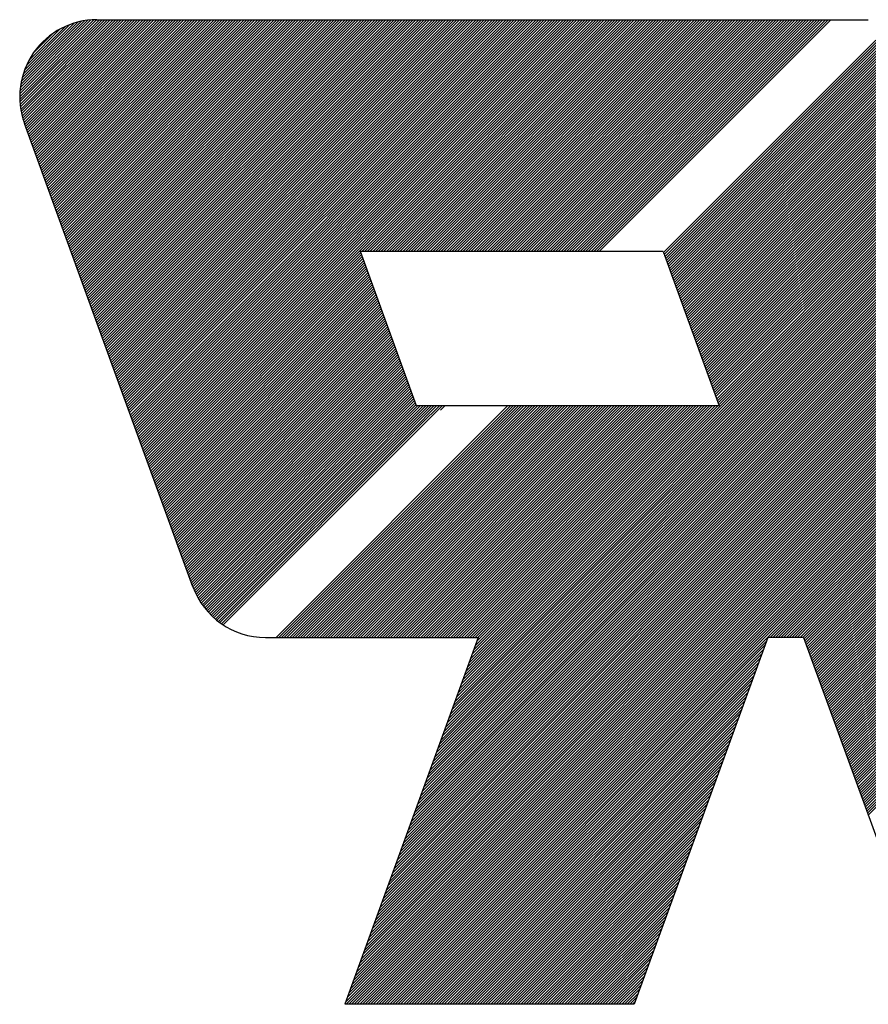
# Model space of a CAD drawing. Header units: millimetres. Extents: x 0 to 1300, y 0 to 891.
# Tile 80 of 132: x 100 to 126, y 758 to 788. Entities that reach past the tile are written whole.
import ezdxf

# ---------------------------------------------------------------- set-up
doc = ezdxf.new("R2010")
doc.units = ezdxf.units.MM
doc.header["$LTSCALE"] = 0.545669
doc.layers.add('NoLayerName_001', color=7, linetype='Continuous')

# ---------------------------------------------------------------- blocks, each defined once
blk = doc.blocks.new('*X101')
at = {"color": 7, "linetype": 'Continuous', "lineweight": 25}
for p, q in [((0, 0.993), (0.7821, 1.7751)), ((0.0004, 0.9657), (0.8098, 1.7751)), ((0.0006, 1.0213), (0.7538, 1.7745)), ((0.0017, 0.9392), (0.8376, 1.7751)), ((0.0023, 1.0508), (0.7244, 1.7728)), ((0.0038, 0.9136), (0.8653, 1.7751)), ((0.0053, 1.0815), (0.6937, 1.7699)), ((0.0067, 0.8888), (0.893, 1.7751)), ((0.0097, 1.1136), (0.6615, 1.7654)), ((0.0102, 0.8646), (0.9208, 1.7751)), ((0.0144, 0.8411), (0.9485, 1.7751)), ((0.0158, 1.1475), (0.6277, 1.7593)), ((0.0192, 0.8181), (0.9762, 1.7751)), ((0.024, 1.1834), (0.5917, 1.7511)), ((0.0246, 0.7958), (1.0039, 1.7751)), ((0.0306, 0.774), (1.0317, 1.7751)), ((0.0348, 1.222), (0.5532, 1.7403)), ((0.037, 0.7527), (1.0594, 1.7751)), ((0.0439, 0.7319), (1.0871, 1.7751)), ((0.0491, 1.2639), (0.5112, 1.726)), ((0.0513, 0.7116), (1.1149, 1.7751)), ((0.0587, 0.6912), (1.1426, 1.7751)), ((0.0661, 0.6709), (1.1703, 1.7751)), ((0.0683, 1.3108), (0.4643, 1.7068)), ((0.0735, 0.6506), (1.1981, 1.7751)), ((0.0809, 0.6302), (1.2258, 1.7751)), ((0.0883, 0.6099), (1.2535, 1.7751)), ((0.0957, 0.5896), (1.2812, 1.7751)), ((0.1031, 0.5692), (1.309, 1.7751)), ((0.1105, 0.5489), (1.3367, 1.7751)), ((0.1179, 0.5286), (1.3644, 1.7751)), ((0.1253, 0.5083), (1.3922, 1.7751)), ((0.1327, 0.4879), (1.4199, 1.7751)), ((0.1401, 0.4676), (1.4476, 1.7751)), ((0.1475, 0.4473), (1.4753, 1.7751)), ((0.1549, 0.4269), (1.5031, 1.7751)), ((0.1623, 0.4066), (1.5308, 1.7751)), ((0.1697, 0.3863), (1.5585, 1.7751)), ((0.1771, 0.3659), (1.5863, 1.7751)), ((0.1845, 0.3456), (1.614, 1.7751)), ((0.1919, 0.3253), (1.6417, 1.7751)), ((0.1993, 0.305), (1.6695, 1.7751)), ((0.2067, 0.2846), (1.6972, 1.7751)), ((0.2141, 0.2643), (1.7249, 1.7751)), ((0.2215, 0.244), (1.7526, 1.7751)), ((0.2289, 0.2236), (1.7804, 1.7751)), ((0.2363, 0.2033), (1.8081, 1.7751)), ((0.2437, 0.183), (1.8358, 1.7751)), ((0.2511, 0.1626), (1.8636, 1.7751)), ((0.2585, 0.1423), (1.8913, 1.7751)), ((0.2659, 0.122), (1.919, 1.7751)), ((0.2733, 0.1017), (1.9468, 1.7751)), ((0.2807, 0.0813), (1.9745, 1.7751)), ((0.2881, 0.061), (2.0022, 1.7751)), ((0.2955, 0.0407), (2.0299, 1.7751)), ((0.3029, 0.0203), (2.0577, 1.7751)), ((0.3103, 0), (2.0854, 1.7751)), ((0.0954, 1.3657), (0.4094, 1.6797)), ((0.14, 1.4381), (0.3371, 1.6351))]:
    blk.add_line(p, q, dxfattribs=at)
blk = doc.blocks.new('*X102')
at = {"color": 7, "linetype": 'Continuous', "lineweight": 25}
for p, q in [((0, 3.0495), (1.7954, 4.845)), ((0.0074, 3.0292), (1.8232, 4.845)), ((0.0148, 3.0089), (1.8509, 4.845)), ((0.0222, 2.9885), (1.8786, 4.845)), ((0.0296, 2.9682), (1.9064, 4.845)), ((0.037, 2.9479), (1.9341, 4.845)), ((0.0444, 2.9275), (1.9618, 4.845)), ((0.0518, 2.9072), (1.9896, 4.845)), ((0.0592, 2.8869), (2.0173, 4.845)), ((0.0666, 2.8665), (2.045, 4.845)), ((0.074, 2.8462), (2.0727, 4.845)), ((0.0814, 2.8259), (2.1005, 4.845)), ((0.0888, 2.8056), (2.1282, 4.845)), ((0.0962, 2.7852), (2.1559, 4.845)), ((0.1036, 2.7649), (2.1837, 4.845)), ((0.111, 2.7446), (2.2114, 4.845)), ((0.1184, 2.7242), (2.2391, 4.845)), ((0.1258, 2.7039), (2.2669, 4.845)), ((0.1332, 2.6836), (2.2946, 4.845)), ((0.1406, 2.6632), (2.3223, 4.845)), ((0.148, 2.6429), (2.35, 4.845)), ((0.1554, 2.6226), (2.3778, 4.845)), ((0.1628, 2.6023), (2.4055, 4.845)), ((0.1702, 2.5819), (2.4332, 4.845)), ((0.1776, 2.5616), (2.461, 4.845)), ((0.185, 2.5413), (2.4887, 4.845)), ((0.1924, 2.5209), (2.5164, 4.845)), ((0.1998, 2.5006), (2.5441, 4.845)), ((0.2072, 2.4803), (2.5719, 4.845)), ((0.2146, 2.4599), (2.5996, 4.845)), ((0.222, 2.4396), (2.6273, 4.845)), ((0.2294, 2.4193), (2.6551, 4.845)), ((0.2368, 2.399), (2.6828, 4.845)), ((0.2442, 2.3786), (2.7105, 4.845)), ((0.2516, 2.3583), (2.7383, 4.845)), ((0.259, 2.338), (2.766, 4.845)), ((0.2664, 2.3176), (2.7937, 4.845)), ((0.2738, 2.2973), (2.8214, 4.845)), ((0.2812, 2.277), (2.8492, 4.845)), ((0.2886, 2.2566), (2.8769, 4.845)), ((0.296, 2.2363), (2.9046, 4.845)), ((0.3034, 2.216), (2.9324, 4.845)), ((0.3108, 2.1957), (2.9601, 4.845)), ((0.3182, 2.1753), (2.9878, 4.845)), ((0.3256, 2.155), (3.0156, 4.845)), ((0.333, 2.1347), (3.0433, 4.845)), ((0.3404, 2.1143), (3.071, 4.845)), ((0.3478, 2.094), (3.0987, 4.845)), ((0.3552, 2.0737), (3.1265, 4.845)), ((0.3626, 2.0533), (3.1542, 4.845)), ((0.37, 2.033), (3.1819, 4.845)), ((0.3774, 2.0127), (3.2097, 4.845)), ((0.3848, 1.9924), (3.2374, 4.845)), ((0.3922, 1.972), (3.2651, 4.845)), ((0.3996, 1.9517), (3.2928, 4.845)), ((0.407, 1.9314), (3.3206, 4.845)), ((0.4144, 1.911), (3.3483, 4.845)), ((0.4218, 1.8907), (3.376, 4.845)), ((0.4292, 1.8704), (3.4038, 4.845)), ((0.4366, 1.85), (3.4315, 4.845)), ((0.444, 1.8297), (3.4592, 4.845)), ((0.4514, 1.8094), (3.487, 4.845)), ((0.4588, 1.7891), (3.5147, 4.845)), ((0.4662, 1.7687), (3.5424, 4.845)), ((0.4736, 1.7484), (3.5701, 4.845)), ((0.481, 1.7281), (3.5979, 4.845)), ((0.4884, 1.7077), (3.6256, 4.845)), ((0.4958, 1.6874), (3.6533, 4.845)), ((0.5032, 1.6671), (3.6811, 4.845)), ((0.5106, 1.6467), (3.7088, 4.845)), ((0.518, 1.6264), (3.7365, 4.845)), ((0.5254, 1.6061), (3.7643, 4.845)), ((0.5328, 1.5857), (3.792, 4.845)), ((0.5402, 1.5654), (3.8197, 4.845)), ((0.5476, 1.5451), (3.8474, 4.845)), ((0.555, 1.5248), (3.8752, 4.845)), ((0.5624, 1.5044), (3.9029, 4.845)), ((0.5698, 1.4841), (3.9306, 4.845)), ((0.5772, 1.4638), (3.9584, 4.845)), ((0.5846, 1.4434), (3.9861, 4.845)), ((0.592, 1.4231), (4.0138, 4.845)), ((0.5994, 1.4028), (4.0415, 4.845)), ((0.6068, 1.3824), (4.0693, 4.845)), ((0.6142, 1.3621), (4.097, 4.845)), ((0.6216, 1.3418), (4.1247, 4.845)), ((0.629, 1.3215), (4.1525, 4.845)), ((0.6364, 1.3011), (4.1802, 4.845)), ((0.6438, 1.2808), (4.2079, 4.845)), ((0.6512, 1.2605), (4.2357, 4.845)), ((0.6586, 1.2401), (4.2634, 4.845)), ((0.666, 1.2198), (4.2911, 4.845)), ((0.6734, 1.1995), (4.3188, 4.845)), ((0.6808, 1.1791), (4.3466, 4.845)), ((0.6882, 1.1588), (4.3743, 4.845)), ((0.6956, 1.1385), (4.402, 4.845)), ((0.703, 1.1182), (4.4298, 4.845)), ((0.7104, 1.0978), (4.4575, 4.845)), ((0.7178, 1.0775), (4.4852, 4.845)), ((0.7252, 1.0572), (4.513, 4.845)), ((0.7326, 1.0368), (4.5407, 4.845)), ((0.74, 1.0165), (4.5684, 4.845)), ((0.7474, 0.9962), (4.5961, 4.845)), ((0.7548, 0.9758), (4.6239, 4.845)), ((0.7622, 0.9555), (4.6516, 4.845)), ((0.7696, 0.9352), (4.6793, 4.845)), ((0.777, 0.9149), (4.7071, 4.845)), ((0.7844, 0.8945), (4.7348, 4.845)), ((0.7918, 0.8742), (4.7625, 4.845)), ((0.7992, 0.8539), (4.7903, 4.845)), ((0.8066, 0.8335), (4.818, 4.845)), ((0.814, 0.8132), (4.8457, 4.845)), ((0.8214, 0.7929), (4.8734, 4.845)), ((0.8288, 0.7725), (4.9012, 4.845)), ((0.8362, 0.7522), (4.9289, 4.845)), ((0.8435, 0.7319), (4.9566, 4.845)), ((0.8509, 0.7116), (4.9844, 4.845)), ((0.8583, 0.6912), (5.0121, 4.845)), ((0.8657, 0.6709), (5.0398, 4.845)), ((0.8731, 0.6506), (5.0675, 4.845)), ((0.8805, 0.6302), (5.0953, 4.845)), ((0.8879, 0.6099), (5.123, 4.845)), ((0.8953, 0.5896), (5.1507, 4.845)), ((0.9027, 0.5692), (5.1785, 4.845)), ((0.9101, 0.5489), (5.2062, 4.845)), ((0.9175, 0.5286), (5.2339, 4.845)), ((0.9249, 0.5083), (5.2617, 4.845)), ((0.9323, 0.4879), (5.2894, 4.845)), ((0.9397, 0.4676), (5.3171, 4.845)), ((0.9471, 0.4473), (5.3448, 4.845)), ((0.9545, 0.4269), (5.3726, 4.845)), ((0.9619, 0.4066), (5.4003, 4.845)), ((0.9693, 0.3863), (5.428, 4.845)), ((0.9767, 0.3659), (5.4558, 4.845)), ((0.9841, 0.3456), (5.4835, 4.845)), ((3.1583, 2.492), (5.5112, 4.845)), ((3.186, 2.492), (5.539, 4.845)), ((3.2137, 2.492), (5.5667, 4.845)), ((3.2415, 2.492), (5.5944, 4.845)), ((3.2692, 2.492), (5.6221, 4.845)), ((3.2969, 2.492), (5.6499, 4.845)), ((3.3247, 2.492), (5.6776, 4.845)), ((3.3524, 2.492), (5.7053, 4.845)), ((3.3801, 2.492), (5.7331, 4.845)), ((3.4078, 2.492), (5.7608, 4.845)), ((3.4356, 2.492), (5.7885, 4.845)), ((3.4633, 2.492), (5.8162, 4.845)), ((3.491, 2.492), (5.844, 4.845)), ((3.5188, 2.492), (5.8717, 4.845)), ((3.5465, 2.492), (5.8994, 4.845)), ((3.5742, 2.492), (5.9272, 4.845)), ((3.602, 2.492), (5.9549, 4.845)), ((0.9915, 0.3253), (3.1479, 2.4816)), ((0.9989, 0.305), (3.1553, 2.4613)), ((1.0063, 0.2846), (3.1627, 2.441)), ((1.0137, 0.2643), (3.1701, 2.4206)), ((1.0211, 0.244), (3.1775, 2.4003)), ((1.0285, 0.2236), (3.1849, 2.38)), ((1.0359, 0.2033), (3.1923, 2.3596)), ((1.0433, 0.183), (3.1997, 2.3393)), ((1.0507, 0.1626), (3.2071, 2.319)), ((1.0581, 0.1423), (3.2145, 2.2986)), ((1.0655, 0.122), (3.2219, 2.2783)), ((1.0729, 0.1017), (3.2293, 2.258)), ((1.0803, 0.0813), (3.2367, 2.2377)), ((1.0877, 0.061), (3.2441, 2.2173)), ((1.0951, 0.0407), (3.2515, 2.197)), ((1.1025, 0.0203), (3.2589, 2.1767)), ((1.1099, 0), (3.2663, 2.1563))]:
    blk.add_line(p, q, dxfattribs=at)
blk = doc.blocks.new('*X103')
at = {"color": 7, "linetype": 'Continuous', "lineweight": 25}
for p, q in [((2.5124, 3.7934), (4.8653, 6.1463)), ((2.5401, 3.7934), (4.893, 6.1463)), ((2.5678, 3.7934), (4.9208, 6.1463)), ((2.5955, 3.7934), (4.9485, 6.1463)), ((2.6233, 3.7934), (4.9762, 6.1463)), ((2.651, 3.7934), (5.0039, 6.1463)), ((2.6787, 3.7934), (5.0317, 6.1463)), ((2.7065, 3.7934), (5.0594, 6.1463)), ((2.7342, 3.7934), (5.0871, 6.1463)), ((2.7619, 3.7934), (5.1149, 6.1463)), ((2.7896, 3.7934), (5.1426, 6.1463)), ((2.8174, 3.7934), (5.1703, 6.1463)), ((2.8451, 3.7934), (5.1981, 6.1463)), ((2.8728, 3.7934), (5.2258, 6.1463)), ((2.9006, 3.7934), (5.2535, 6.1463)), ((2.9283, 3.7934), (5.2812, 6.1463)), ((2.956, 3.7934), (5.309, 6.1463)), ((2.9838, 3.7934), (5.3367, 6.1463)), ((3.0115, 3.7934), (5.3644, 6.1463)), ((3.0392, 3.7934), (5.3922, 6.1463)), ((3.0669, 3.7934), (5.4199, 6.1463)), ((3.0947, 3.7934), (5.4476, 6.1463)), ((3.1224, 3.7934), (5.4753, 6.1463)), ((3.1501, 3.7934), (5.5031, 6.1463)), ((3.1779, 3.7934), (5.5308, 6.1463)), ((3.2056, 3.7934), (5.5585, 6.1463)), ((3.2333, 3.7934), (5.5863, 6.1463)), ((3.2611, 3.7934), (5.614, 6.1463)), ((3.2888, 3.7934), (5.6417, 6.1463)), ((3.3165, 3.7934), (5.6695, 6.1463)), ((3.3442, 3.7934), (5.6972, 6.1463)), ((3.372, 3.7934), (5.7249, 6.1463)), ((3.3997, 3.7934), (5.7526, 6.1463)), ((3.4274, 3.7934), (5.7804, 6.1463)), ((3.4552, 3.7934), (5.8081, 6.1463)), ((3.4829, 3.7934), (5.8358, 6.1463)), ((3.5106, 3.7934), (5.8636, 6.1463)), ((3.5384, 3.7934), (5.8913, 6.1463)), ((3.5661, 3.7934), (5.919, 6.1463)), ((3.5938, 3.7934), (5.9468, 6.1463)), ((3.6215, 3.7934), (5.9745, 6.1463)), ((3.6493, 3.7934), (6.0022, 6.1463)), ((3.677, 3.7934), (6.0299, 6.1463)), ((3.7047, 3.7934), (6.0577, 6.1463)), ((3.7325, 3.7934), (6.0854, 6.1463)), ((3.7602, 3.7934), (6.1131, 6.1463)), ((3.7879, 3.7934), (6.1409, 6.1463)), ((3.8156, 3.7934), (6.1686, 6.1463)), ((3.8434, 3.7934), (6.1963, 6.1463)), ((3.8711, 3.7934), (6.224, 6.1463)), ((3.8988, 3.7934), (6.2518, 6.1463)), ((3.9266, 3.7934), (6.2795, 6.1463)), ((3.9543, 3.7934), (6.3072, 6.1463)), ((3.982, 3.7934), (6.335, 6.1463)), ((4.0098, 3.7934), (6.3627, 6.1463)), ((4.0375, 3.7934), (6.3904, 6.1463)), ((4.0652, 3.7934), (6.4182, 6.1463)), ((4.0929, 3.7934), (6.4459, 6.1463)), ((4.1207, 3.7934), (6.4736, 6.1463)), ((4.1484, 3.7934), (6.5013, 6.1463)), ((4.1761, 3.7934), (6.5291, 6.1463)), ((4.2039, 3.7934), (6.5568, 6.1463)), ((4.2316, 3.7934), (6.5845, 6.1463)), ((4.2593, 3.7934), (6.6123, 6.1463)), ((4.2871, 3.7934), (6.64, 6.1463)), ((4.3148, 3.7934), (6.6677, 6.1463)), ((4.3425, 3.7934), (6.6955, 6.1463)), ((4.3702, 3.7934), (6.7232, 6.1463)), ((4.398, 3.7934), (6.7509, 6.1463)), ((4.4257, 3.7934), (6.7786, 6.1463)), ((4.4534, 3.7934), (6.8064, 6.1463)), ((0, 1.281), (2.1563, 3.4373)), ((0.0074, 1.2607), (2.1637, 3.417)), ((0.0148, 1.2403), (2.1711, 3.3967)), ((0.0222, 1.22), (2.1785, 3.3763)), ((0.0296, 1.1997), (2.1859, 3.356)), ((0.037, 1.1793), (2.1933, 3.3357)), ((0.0444, 1.159), (2.2007, 3.3154)), ((0.0518, 1.1387), (2.2081, 3.295)), ((0.0592, 1.1184), (2.2155, 3.2747)), ((0.0666, 1.098), (2.2229, 3.2544)), ((0.074, 1.0777), (2.2303, 3.234)), ((0.0814, 1.0574), (2.2377, 3.2137)), ((0.0888, 1.037), (2.2451, 3.1934)), ((0.0962, 1.0167), (2.2525, 3.173)), ((0.1036, 0.9964), (2.2599, 3.1527)), ((0.111, 0.976), (2.2673, 3.1324)), ((0.1184, 0.9557), (2.2747, 3.1121)), ((0.1258, 0.9354), (2.2821, 3.0917)), ((0.1332, 0.9151), (2.2895, 3.0714)), ((0.1406, 0.8947), (2.2969, 3.0511)), ((0.148, 0.8744), (2.3043, 3.0307)), ((0.1554, 0.8541), (2.3117, 3.0104)), ((0.1628, 0.8337), (2.3191, 2.9901)), ((0.1702, 0.8134), (2.3265, 2.9697)), ((0.1776, 0.7931), (2.3339, 2.9494)), ((0.185, 0.7727), (2.3413, 2.9291)), ((0.1924, 0.7524), (2.3487, 2.9088)), ((0.1998, 0.7321), (2.3561, 2.8884)), ((0.2072, 0.7118), (2.3635, 2.8681)), ((0.2146, 0.6914), (2.3709, 2.8478)), ((0.222, 0.6711), (2.3783, 2.8274)), ((0.2294, 0.6508), (2.3857, 2.8071)), ((0.2368, 0.6304), (2.3931, 2.7868)), ((0.2442, 0.6101), (2.4005, 2.7664)), ((0.2516, 0.5898), (2.4079, 2.7461)), ((0.259, 0.5694), (2.4153, 2.7258)), ((0.2664, 0.5491), (2.4227, 2.7055)), ((0.2738, 0.5288), (2.4301, 2.6851)), ((0.2812, 0.5085), (2.4375, 2.6648)), ((0.2886, 0.4881), (2.4449, 2.6445)), ((0.296, 0.4678), (2.4523, 2.6241)), ((0.3034, 0.4475), (2.4597, 2.6038)), ((0.3108, 0.4271), (2.4671, 2.5835)), ((0.3182, 0.4068), (2.4745, 2.5631)), ((0.3316, 0.3925), (2.4819, 2.5428)), ((0.4281, 0.4613), (2.4893, 2.5225)), ((0.5247, 0.5301), (2.4967, 2.5021)), ((0.6213, 0.599), (2.5041, 2.4818)), ((0.7178, 0.6678), (2.5115, 2.4615)), ((0.8144, 0.7366), (2.5189, 2.4412)), ((0.9109, 0.8054), (2.5263, 2.4208)), ((1.0075, 0.8742), (2.5337, 2.4005)), ((1.104, 0.9431), (2.5411, 2.3802)), ((1.2006, 1.0119), (2.5485, 2.3598)), ((1.2971, 1.0807), (2.5559, 2.3395)), ((1.3937, 1.1495), (2.5633, 2.3192)), ((1.4902, 1.2184), (2.5707, 2.2988)), ((1.5868, 1.2872), (2.5781, 2.2785)), ((1.6833, 1.356), (2.5855, 2.2582)), ((1.7799, 1.4248), (2.5929, 2.2379)), ((1.8764, 1.4936), (2.6075, 2.2247)), ((1.973, 1.5625), (2.6352, 2.2247)), ((2.0695, 1.6313), (2.663, 2.2247)), ((2.1661, 1.7001), (2.6907, 2.2247)), ((2.2626, 1.7689), (2.7184, 2.2247)), ((2.3592, 1.8377), (2.7462, 2.2247)), ((2.4557, 1.9066), (2.7739, 2.2247)), ((2.5523, 1.9754), (2.8016, 2.2247)), ((2.6488, 2.0442), (2.8293, 2.2247)), ((2.7454, 2.113), (2.8571, 2.2247)), ((2.8419, 2.1819), (2.8848, 2.2247)), ((0.6323, 0), (2.7454, 2.113)), ((0.6158, 0.0112), (2.6488, 2.0442)), ((0.5837, 0.0346), (2.4557, 1.9066)), ((0.5996, 0.0227), (2.5523, 1.9754)), ((0.5682, 0.0468), (2.3592, 1.8377)), ((0.5383, 0.0723), (2.1661, 1.7001)), ((0.5531, 0.0594), (2.2626, 1.7689)), ((0.5239, 0.0856), (2.0695, 1.6313)), ((0.5098, 0.0993), (1.973, 1.5625)), ((0.4826, 0.1276), (1.7799, 1.4248)), ((0.496, 0.1132), (1.8764, 1.4936)), ((0.4696, 0.1422), (1.6833, 1.356)), ((0.4445, 0.1726), (1.4902, 1.2184)), ((0.4569, 0.1573), (1.5868, 1.2872)), ((0.4325, 0.1884), (1.3937, 1.1495)), ((0.4096, 0.2209), (1.2006, 1.0119)), ((0.4209, 0.2045), (1.2971, 1.0807)), ((0.3987, 0.2377), (1.104, 0.9431)), ((0.378, 0.2725), (0.9109, 0.8054)), ((0.3881, 0.2549), (1.0075, 0.8742)), ((0.3682, 0.2905), (0.8144, 0.7366)), ((0.3589, 0.3088), (0.7178, 0.6678)), ((0.3414, 0.3468), (0.5247, 0.5301)), ((0.3499, 0.3276), (0.6213, 0.599)), ((0.3332, 0.3664), (0.4281, 0.4613)), ((0.3256, 0.3865), (0.3316, 0.3925))]:
    blk.add_line(p, q, dxfattribs=at)
blk = doc.blocks.new('*X104')
at = {"color": 7, "linetype": 'Continuous', "lineweight": 25}
for p, q in [((4.4578, 3.9097), (6.6141, 6.066)), ((4.4652, 3.8894), (6.6215, 6.0457)), ((4.4726, 3.869), (6.6289, 6.0254)), ((4.48, 3.8487), (6.6363, 6.005)), ((4.4874, 3.8284), (6.6437, 5.9847)), ((4.4948, 3.808), (6.6511, 5.9644)), ((4.5022, 3.7877), (6.6585, 5.944)), ((4.5096, 3.7674), (6.6659, 5.9237)), ((4.517, 3.747), (6.6733, 5.9034)), ((4.5244, 3.7267), (6.6807, 5.8831)), ((4.5318, 3.7064), (6.6881, 5.8627)), ((4.5392, 3.6861), (6.6955, 5.8424)), ((4.5466, 3.6657), (6.7029, 5.8221)), ((4.554, 3.6454), (6.7103, 5.8017)), ((4.5614, 3.6251), (6.7177, 5.7814)), ((4.5688, 3.6047), (6.7251, 5.7611)), ((4.5762, 3.5844), (6.7325, 5.7407)), ((4.5836, 3.5641), (6.7399, 5.7204)), ((4.591, 3.5437), (6.7473, 5.7001)), ((4.5984, 3.5234), (6.7547, 5.6798)), ((4.6058, 3.5031), (6.7621, 5.6594)), ((4.6132, 3.4828), (6.7695, 5.6391)), ((4.6206, 3.4624), (6.7769, 5.6188)), ((4.628, 3.4421), (6.7843, 5.5984)), ((4.6354, 3.4218), (6.7917, 5.5781)), ((4.6428, 3.4014), (6.7991, 5.5578)), ((4.6502, 3.3811), (6.8065, 5.5374)), ((4.6576, 3.3608), (6.8139, 5.5171)), ((4.665, 3.3404), (6.8213, 5.4968)), ((4.6724, 3.3201), (6.8287, 5.4765)), ((4.6798, 3.2998), (6.8361, 5.4561)), ((4.6872, 3.2795), (6.8435, 5.4358)), ((4.6946, 3.2591), (6.8509, 5.4155)), ((4.702, 3.2388), (6.8583, 5.3951)), ((4.7094, 3.2185), (6.8657, 5.3748)), ((4.7168, 3.1981), (6.8731, 5.3545)), ((4.7242, 3.1778), (6.8805, 5.3341)), ((4.7316, 3.1575), (6.8879, 5.3138)), ((4.739, 3.1371), (6.8953, 5.2935)), ((4.7464, 3.1168), (6.9027, 5.2731)), ((4.7538, 3.0965), (6.9101, 5.2528)), ((4.7612, 3.0762), (6.9175, 5.2325)), ((4.7686, 3.0558), (6.9249, 5.2122)), ((4.776, 3.0355), (6.9323, 5.1918)), ((4.7834, 3.0152), (6.9397, 5.1715)), ((4.7908, 2.9948), (6.9471, 5.1512)), ((4.7982, 2.9745), (6.9545, 5.1308)), ((4.8056, 2.9542), (6.9619, 5.1105)), ((4.813, 2.9338), (6.9693, 5.0902)), ((0.5204, 0), (2.8733, 2.3529)), ((0.5481, 0), (2.901, 2.3529)), ((0.5758, 0), (2.9288, 2.3529)), ((0.6035, 0), (2.9565, 2.3529)), ((0.6313, 0), (2.9842, 2.3529)), ((0.659, 0), (3.0119, 2.3529)), ((0.6867, 0), (3.0397, 2.3529)), ((0.7145, 0), (3.0674, 2.3529)), ((0.7422, 0), (3.0951, 2.3529)), ((0.7699, 0), (3.1229, 2.3529)), ((0.7977, 0), (3.1506, 2.3529)), ((0.8254, 0), (3.1783, 2.3529)), ((0.8531, 0), (3.2061, 2.3529)), ((0.8808, 0), (3.2338, 2.3529)), ((0.9086, 0), (3.2615, 2.3529)), ((0.9363, 0), (3.2892, 2.3529)), ((0.964, 0), (3.317, 2.3529)), ((0.9918, 0), (3.3447, 2.3529)), ((1.0195, 0), (3.3724, 2.3529)), ((1.0472, 0), (3.4002, 2.3529)), ((1.0749, 0), (3.4279, 2.3529)), ((1.1027, 0), (3.4556, 2.3529)), ((1.1304, 0), (3.4834, 2.3529)), ((1.1581, 0), (3.5111, 2.3529)), ((1.1859, 0), (3.5388, 2.3529)), ((1.2136, 0), (3.5665, 2.3529)), ((1.2413, 0), (3.5943, 2.3529)), ((1.2691, 0), (3.622, 2.3529)), ((1.2968, 0), (3.6497, 2.3529)), ((1.3245, 0), (3.6775, 2.3529)), ((1.3522, 0), (3.7052, 2.3529)), ((1.38, 0), (3.7329, 2.3529)), ((1.4077, 0), (3.7606, 2.3529)), ((1.4354, 0), (3.7884, 2.3529)), ((1.4632, 0), (3.8161, 2.3529)), ((1.4909, 0), (3.8438, 2.3529)), ((1.5186, 0), (3.8716, 2.3529)), ((1.5464, 0), (3.8993, 2.3529)), ((1.5741, 0), (3.927, 2.3529)), ((1.6018, 0), (3.9548, 2.3529)), ((1.6295, 0), (3.9825, 2.3529)), ((1.6573, 0), (4.0102, 2.3529)), ((1.685, 0), (4.0379, 2.3529)), ((1.7127, 0), (4.0657, 2.3529)), ((1.7405, 0), (4.0934, 2.3529)), ((1.7682, 0), (4.1211, 2.3529)), ((1.7959, 0), (4.1489, 2.3529)), ((1.8237, 0), (4.1766, 2.3529)), ((1.8514, 0), (4.2043, 2.3529)), ((1.8791, 0), (4.2321, 2.3529))]:
    blk.add_line(p, q, dxfattribs=at)
blk = doc.blocks.new('*X105')
at = {"color": 7, "linetype": 'Continuous', "lineweight": 25}
for p, q in [((6.7349, 8.4819), (6.746, 8.493)), ((6.7423, 8.4616), (6.7737, 8.493)), ((6.7497, 8.4412), (6.8015, 8.493)), ((6.7571, 8.4209), (6.8292, 8.493)), ((6.7645, 8.4006), (6.8569, 8.493)), ((6.7719, 8.3803), (6.8846, 8.493)), ((6.7793, 8.3599), (6.9124, 8.493)), ((6.7867, 8.3396), (6.9401, 8.493)), ((6.7941, 8.3193), (6.9678, 8.493)), ((6.8015, 8.2989), (6.9956, 8.493)), ((6.8089, 8.2786), (7.0233, 8.493)), ((6.8163, 8.2583), (7.051, 8.493)), ((6.8237, 8.2379), (7.0788, 8.493)), ((6.8311, 8.2176), (7.1065, 8.493)), ((6.8385, 8.1973), (7.1342, 8.493)), ((6.8459, 8.177), (7.1619, 8.493)), ((6.8533, 8.1566), (7.1897, 8.493)), ((6.8607, 8.1363), (7.2174, 8.493)), ((6.8681, 8.116), (7.2451, 8.493)), ((6.8755, 8.0956), (7.2729, 8.493)), ((6.8829, 8.0753), (7.3006, 8.493)), ((6.8903, 8.055), (7.3283, 8.493)), ((6.8977, 8.0346), (7.3561, 8.493)), ((6.9051, 8.0143), (7.3838, 8.493)), ((6.9125, 7.994), (7.4115, 8.493)), ((6.9199, 7.9736), (7.4392, 8.493)), ((6.9273, 7.9533), (7.467, 8.493)), ((6.9347, 7.933), (7.4947, 8.493)), ((6.9421, 7.9127), (7.5224, 8.493)), ((6.9495, 7.8923), (7.5502, 8.493)), ((6.9569, 7.872), (7.5779, 8.493)), ((6.9643, 7.8517), (7.6056, 8.493)), ((6.9717, 7.8313), (7.6333, 8.493)), ((6.9791, 7.811), (7.6611, 8.493)), ((6.9865, 7.7907), (7.6888, 8.493)), ((6.9939, 7.7703), (7.7165, 8.493)), ((7.0013, 7.75), (7.7443, 8.493)), ((7.0087, 7.7297), (7.772, 8.493)), ((7.0161, 7.7094), (7.7997, 8.493)), ((7.0235, 7.689), (7.8275, 8.493)), ((7.0309, 7.6687), (7.8552, 8.493)), ((7.0383, 7.6484), (7.8829, 8.493)), ((7.0457, 7.628), (7.9106, 8.493)), ((7.0531, 7.6077), (7.9384, 8.493)), ((7.0605, 7.5874), (7.9661, 8.493)), ((7.0679, 7.567), (7.9938, 8.493)), ((7.0753, 7.5467), (8.0216, 8.493)), ((7.0827, 7.5264), (8.0493, 8.493)), ((7.0901, 7.5061), (8.077, 8.493)), ((7.0975, 7.4857), (8.1048, 8.493)), ((7.1049, 7.4654), (8.1325, 8.493)), ((7.1123, 7.4451), (8.1602, 8.493)), ((7.1197, 7.4247), (8.1879, 8.493)), ((7.1271, 7.4044), (8.2157, 8.493)), ((7.1345, 7.3841), (8.2434, 8.493)), ((7.1419, 7.3637), (8.2711, 8.493)), ((7.1493, 7.3434), (8.2989, 8.493)), ((7.1567, 7.3231), (8.3266, 8.493)), ((7.1641, 7.3028), (8.3543, 8.493)), ((7.1715, 7.2824), (8.3821, 8.493)), ((7.1789, 7.2621), (8.4098, 8.493)), ((7.1863, 7.2418), (8.4375, 8.493)), ((7.1937, 7.2214), (8.4652, 8.493)), ((7.2011, 7.2011), (8.493, 8.493)), ((3.0522, 5.132), (5.2086, 7.2883)), ((3.0596, 5.1116), (5.216, 7.268)), ((3.067, 5.0913), (5.2234, 7.2476)), ((3.0744, 5.071), (5.2308, 7.2273)), ((3.0818, 5.0507), (5.2382, 7.207)), ((3.0892, 5.0303), (5.2456, 7.1867)), ((3.0966, 5.01), (5.253, 7.1663)), ((3.104, 4.9897), (5.2604, 7.146)), ((3.1114, 4.9693), (5.2678, 7.1257)), ((3.1188, 4.949), (5.2752, 7.1053)), ((3.1262, 4.9287), (5.2826, 7.085)), ((3.1336, 4.9083), (5.29, 7.0647)), ((3.141, 4.888), (5.2974, 7.0443)), ((3.1484, 4.8677), (5.3048, 7.024)), ((3.1558, 4.8474), (5.3122, 7.0037)), ((3.1632, 4.827), (5.3196, 6.9834)), ((3.1706, 4.8067), (5.327, 6.963)), ((3.178, 4.7864), (5.3344, 6.9427)), ((3.1854, 4.766), (5.3418, 6.9224)), ((3.1928, 4.7457), (5.3492, 6.902)), ((3.2002, 4.7254), (5.3566, 6.8817)), ((3.2076, 4.705), (5.364, 6.8614)), ((3.215, 4.6847), (5.3714, 6.841)), ((3.2224, 4.6644), (5.3788, 6.8207)), ((3.2298, 4.644), (5.3862, 6.8004)), ((0.7458, 2.0491), (5.4158, 6.7191)), ((3.2372, 4.6237), (5.3936, 6.7801)), ((3.2446, 4.6034), (5.401, 6.7597)), ((3.252, 4.5831), (5.4084, 6.7394)), ((0.6665, 1.8311), (5.4528, 6.6174)), ((0.6823, 1.8747), (5.4454, 6.6377)), ((0.6982, 1.9183), (5.438, 6.6581)), ((0.7141, 1.9619), (5.4306, 6.6784)), ((0.7299, 2.0055), (5.4232, 6.6987)), ((0.5871, 1.6131), (5.4898, 6.5158)), ((0.603, 1.6567), (5.4824, 6.5361)), ((0.6189, 1.7003), (5.475, 6.5564)), ((0.6347, 1.7439), (5.4676, 6.5768)), ((0.6506, 1.7875), (5.4602, 6.5971)), ((0.5078, 1.3951), (5.5268, 6.4141)), ((0.5237, 1.4387), (5.5194, 6.4344)), ((0.5395, 1.4823), (5.512, 6.4548)), ((0.5554, 1.5259), (5.5046, 6.4751)), ((0.5713, 1.5695), (5.4972, 6.4954)), ((0.4284, 1.1771), (5.5638, 6.3125)), ((0.4443, 1.2207), (5.5564, 6.3328)), ((0.4602, 1.2643), (5.549, 6.3531)), ((0.4761, 1.3079), (5.5416, 6.3735)), ((0.4919, 1.3515), (5.5342, 6.3938)), ((0.3491, 0.9592), (5.6008, 6.2108)), ((0.365, 1.0028), (5.5934, 6.2311)), ((0.3808, 1.0464), (5.586, 6.2515)), ((0.3967, 1.09), (5.5786, 6.2718)), ((0.4126, 1.1336), (5.5712, 6.2921)), ((0.2698, 0.7412), (5.6378, 6.1092)), ((0.2856, 0.7848), (5.6304, 6.1295)), ((0.3015, 0.8284), (5.623, 6.1498)), ((0.3174, 0.872), (5.6156, 6.1702)), ((0.3332, 0.9156), (5.6082, 6.1905)), ((0.1904, 0.5232), (5.6748, 6.0075)), ((0.2063, 0.5668), (5.6674, 6.0278)), ((0.2222, 0.6104), (5.66, 6.0482)), ((0.238, 0.654), (5.6526, 6.0685)), ((0.2539, 0.6976), (5.6452, 6.0888)), ((0.1111, 0.3052), (5.7118, 5.9059)), ((0.1269, 0.3488), (5.7044, 5.9262)), ((0.1428, 0.3924), (5.697, 5.9465)), ((0.1587, 0.436), (5.6896, 5.9668)), ((0.1746, 0.4796), (5.6822, 5.9872)), ((0.0317, 0.0872), (5.7487, 5.8042)), ((0.0476, 0.1308), (5.7413, 5.8245)), ((0.0635, 0.1744), (5.7339, 5.8449)), ((0.0793, 0.218), (5.7266, 5.8652)), ((0.0952, 0.2616), (5.7192, 5.8855)), ((0, 0), (5.7635, 5.7635)), ((0.0159, 0.0436), (5.7561, 5.7839)), ((0.1387, 2.2185), (2.4917, 4.5714)), ((0.1665, 2.2185), (2.5194, 4.5714)), ((0.1942, 2.2185), (2.5471, 4.5714)), ((0.2219, 2.2185), (2.5749, 4.5714)), ((0.2497, 2.2185), (2.6026, 4.5714)), ((0.2774, 2.2185), (2.6303, 4.5714)), ((0.3051, 2.2185), (2.6581, 4.5714)), ((0.3328, 2.2185), (2.6858, 4.5714)), ((0.3606, 2.2185), (2.7135, 4.5714)), ((0.3883, 2.2185), (2.7412, 4.5714)), ((0.416, 2.2185), (2.769, 4.5714)), ((0.4438, 2.2185), (2.7967, 4.5714)), ((0.4715, 2.2185), (2.8244, 4.5714)), ((0.4992, 2.2185), (2.8522, 4.5714)), ((0.5269, 2.2185), (2.8799, 4.5714)), ((0.5547, 2.2185), (2.9076, 4.5714)), ((0.5824, 2.2185), (2.9353, 4.5714)), ((0.6101, 2.2185), (2.9631, 4.5714)), ((0.6379, 2.2185), (2.9908, 4.5714)), ((0.6656, 2.2185), (3.0185, 4.5714)), ((0.6933, 2.2185), (3.0463, 4.5714)), ((0.7211, 2.2185), (3.074, 4.5714)), ((0.7488, 2.2185), (3.1017, 4.5714)), ((0.7617, 2.0927), (3.2404, 4.5714)), ((0.7765, 2.2185), (3.1295, 4.5714)), ((0.7776, 2.1363), (3.2126, 4.5714)), ((0.7934, 2.1799), (3.1849, 4.5714)), ((0.8042, 2.2185), (3.1572, 4.5714))]:
    blk.add_line(p, q, dxfattribs=at)
blk = doc.blocks.new('*X106')
at = {"color": 7, "linetype": 'Continuous', "lineweight": 25}
for p, q in [((0.4919, 1.3762), (6.3253, 7.2096)), ((0.5078, 1.4198), (6.3179, 7.2299)), ((0.5237, 1.4634), (6.3105, 7.2502)), ((0.4126, 1.1582), (6.3623, 7.1079)), ((0.4284, 1.2018), (6.3549, 7.1283)), ((0.4443, 1.2454), (6.3475, 7.1486)), ((0.4602, 1.289), (6.3401, 7.1689)), ((0.4761, 1.3326), (6.3327, 7.1893)), ((0.3332, 0.9403), (6.3993, 7.0063)), ((0.3491, 0.9839), (6.3919, 7.0266)), ((0.365, 1.0275), (6.3845, 7.0469)), ((0.3808, 1.071), (6.3771, 7.0673)), ((0.3967, 1.1146), (6.3697, 7.0876)), ((0.2539, 0.7223), (6.4363, 6.9046)), ((0.2698, 0.7659), (6.4289, 6.925)), ((0.2856, 0.8095), (6.4215, 6.9453)), ((0.3015, 0.8531), (6.4141, 6.9656)), ((0.3174, 0.8967), (6.4067, 6.986)), ((0.1746, 0.5043), (6.4733, 6.803)), ((0.1904, 0.5479), (6.4659, 6.8233)), ((0.2063, 0.5915), (6.4585, 6.8436)), ((0.2222, 0.6351), (6.4511, 6.864)), ((0.238, 0.6787), (6.4437, 6.8843)), ((0.0952, 0.2863), (6.5103, 6.7013)), ((0.1111, 0.3299), (6.5029, 6.7217)), ((0.1269, 0.3735), (6.4955, 6.742)), ((0.1428, 0.4171), (6.4881, 6.7623)), ((0.1587, 0.4607), (6.4807, 6.7827)), ((0.0317, 0.1119), (6.5399, 6.62)), ((0.0476, 0.1555), (6.5325, 6.6403)), ((0.0635, 0.1991), (6.5251, 6.6607)), ((0.0793, 0.2427), (6.5177, 6.681)), ((0, 0.0247), (6.5547, 6.5794)), ((0.003, 0), (6.5621, 6.559)), ((0.0159, 0.0683), (6.5473, 6.5997)), ((0.0308, 0), (6.5695, 6.5387)), ((0.0585, 0), (6.5769, 6.5184)), ((0.0862, 0), (6.5843, 6.498)), ((0.114, 0), (6.5917, 6.4777)), ((0.1417, 0), (6.5991, 6.4574)), ((0.1694, 0), (6.6065, 6.437)), ((0.1971, 0), (6.6139, 6.4167)), ((0.2249, 0), (6.6213, 6.3964)), ((0.2526, 0), (6.6287, 6.3761)), ((0.2803, 0), (6.6361, 6.3557)), ((0.3081, 0), (6.6435, 6.3354)), ((0.3358, 0), (6.6509, 6.3151)), ((0.3635, 0), (6.6583, 6.2947)), ((0.3912, 0), (6.6657, 6.2744)), ((0.419, 0), (6.6731, 6.2541)), ((0.4467, 0), (6.6805, 6.2337)), ((0.4744, 0), (6.6879, 6.2134)), ((0.5022, 0), (6.6953, 6.1931)), ((0.5299, 0), (6.7027, 6.1728)), ((0.5576, 0), (6.71, 6.1524)), ((4.3108, 3.7255), (6.7174, 6.1321)), ((4.3386, 3.7255), (6.7248, 6.1118)), ((4.3663, 3.7255), (6.7322, 6.0914)), ((4.394, 3.7255), (6.7396, 6.0711)), ((4.4218, 3.7255), (6.747, 6.0508)), ((4.4495, 3.7255), (6.7544, 6.0304)), ((4.4772, 3.7255), (6.7618, 6.0101)), ((4.505, 3.7255), (6.7692, 5.9898)), ((4.5327, 3.7255), (6.7766, 5.9695)), ((4.5604, 3.7255), (6.784, 5.9491)), ((4.5881, 3.7255), (6.7914, 5.9288)), ((4.6159, 3.7255), (6.7988, 5.9085)), ((4.6436, 3.7255), (6.8062, 5.8881)), ((4.6573, 3.7115), (6.8136, 5.8678)), ((4.6647, 3.6911), (6.821, 5.8475)), ((4.6721, 3.6708), (6.8284, 5.8271)), ((4.6795, 3.6505), (6.8358, 5.8068)), ((4.6869, 3.6301), (6.8432, 5.7865)), ((4.6943, 3.6098), (6.8506, 5.7662)), ((0.5854, 0), (4.2752, 3.6898)), ((0.6131, 0), (4.2593, 3.6462)), ((0.6408, 0), (4.2434, 3.6026)), ((0.6685, 0), (4.2276, 3.559)), ((0.6963, 0), (4.2117, 3.5154)), ((0.724, 0), (4.1958, 3.4718)), ((0.7517, 0), (4.18, 3.4282)), ((0.7795, 0), (4.1641, 3.3846)), ((0.8072, 0), (4.1482, 3.341)), ((0.8349, 0), (4.1324, 3.2974)), ((0.8627, 0), (4.1165, 3.2538)), ((0.8904, 0), (4.1006, 3.2102)), ((0.9181, 0), (4.0847, 3.1666)), ((0.9458, 0), (4.0689, 3.123)), ((0.9736, 0), (4.053, 3.0794)), ((1.0013, 0), (4.0371, 3.0358)), ((1.029, 0), (4.0213, 2.9922)), ((1.0568, 0), (4.0054, 2.9486)), ((1.0845, 0), (3.9895, 2.905))]:
    blk.add_line(p, q, dxfattribs=at)
blk = doc.blocks.new('*X107')
at = {"color": 7, "linetype": 'Continuous', "lineweight": 25}
for p, q in [((3.5895, 3.5895), (5.7458, 5.7458)), ((3.5969, 3.5692), (5.7532, 5.7255)), ((3.6043, 3.5488), (5.7606, 5.7052)), ((3.6117, 3.5285), (5.768, 5.6848)), ((3.6191, 3.5082), (5.7754, 5.6645)), ((3.6265, 3.4878), (5.7828, 5.6442)), ((3.6339, 3.4675), (5.7902, 5.6238)), ((3.6413, 3.4472), (5.7976, 5.6035)), ((3.6487, 3.4268), (5.805, 5.5832)), ((3.6561, 3.4065), (5.8124, 5.5628)), ((3.6635, 3.3862), (5.8198, 5.5425)), ((3.6709, 3.3659), (5.8272, 5.5222)), ((3.6783, 3.3455), (5.8346, 5.5019)), ((3.6857, 3.3252), (5.842, 5.4815)), ((3.6931, 3.3049), (5.8494, 5.4612)), ((3.7005, 3.2845), (5.8568, 5.4409)), ((3.7079, 3.2642), (5.8642, 5.4205)), ((3.7153, 3.2439), (5.8716, 5.4002)), ((3.7227, 3.2235), (5.879, 5.3799)), ((3.7301, 3.2032), (5.8864, 5.3595)), ((3.7375, 3.1829), (5.8938, 5.3392)), ((3.7449, 3.1626), (5.9012, 5.3189)), ((3.7523, 3.1422), (5.9086, 5.2986)), ((3.7597, 3.1219), (5.916, 5.2782)), ((3.7671, 3.1016), (5.9234, 5.2579)), ((3.7745, 3.0812), (5.9308, 5.2376)), ((3.7819, 3.0609), (5.9382, 5.2172)), ((3.7893, 3.0406), (5.9456, 5.1969)), ((3.7967, 3.0202), (5.953, 5.1766)), ((3.8041, 2.9999), (5.9604, 5.1562)), ((3.8115, 2.9796), (5.9678, 5.1359)), ((3.8189, 2.9593), (5.9752, 5.1156)), ((3.8263, 2.9389), (5.9826, 5.0953)), ((3.8337, 2.9186), (5.99, 5.0749)), ((3.8411, 2.8983), (5.9974, 5.0546)), ((3.8485, 2.8779), (6.0048, 5.0343)), ((3.8559, 2.8576), (6.0122, 5.0139)), ((3.8633, 2.8373), (6.0196, 4.9936)), ((3.8707, 2.8169), (6.027, 4.9733)), ((3.8781, 2.7966), (6.0344, 4.9529)), ((3.8855, 2.7763), (6.0418, 4.9326)), ((3.8929, 2.756), (6.0492, 4.9123)), ((3.9003, 2.7356), (6.0566, 4.892)), ((3.9077, 2.7153), (6.064, 4.8716)), ((3.9151, 2.695), (6.0714, 4.8513)), ((3.9225, 2.6746), (6.0788, 4.831)), ((3.9299, 2.6543), (6.0862, 4.8106)), ((3.9373, 2.634), (6.0936, 4.7903)), ((3.9447, 2.6136), (6.101, 4.77)), ((3.9521, 2.5933), (6.1084, 4.7496)), ((3.9595, 2.573), (6.1158, 4.7293)), ((3.9669, 2.5526), (6.1232, 4.709)), ((3.9743, 2.5323), (6.1306, 4.6887)), ((3.9817, 2.512), (6.138, 4.6683)), ((3.9891, 2.4917), (6.1454, 4.648)), ((3.9965, 2.4713), (6.1528, 4.6277)), ((0, 0), (2.8614, 2.8614)), ((0.0277, 0), (2.8456, 2.8179)), ((0.0555, 0), (2.8297, 2.7743)), ((0.0832, 0), (2.8138, 2.7307)), ((0.1109, 0), (2.798, 2.6871)), ((0.1386, 0), (2.7821, 2.6435)), ((0.1664, 0), (2.7662, 2.5999)), ((0.1941, 0), (2.7504, 2.5563)), ((0.2218, 0), (2.7345, 2.5127)), ((0.2496, 0), (2.7186, 2.4691)), ((0.2773, 0), (2.7028, 2.4255)), ((0.305, 0), (2.6869, 2.3819)), ((0.3328, 0), (2.671, 2.3383)), ((0.3605, 0), (2.6552, 2.2947)), ((0.3882, 0), (2.6393, 2.2511)), ((0.4159, 0), (2.6234, 2.2075)), ((0.4437, 0), (2.6076, 2.1639)), ((0.4714, 0), (2.5917, 2.1203)), ((0.4991, 0), (2.5758, 2.0767)), ((0.5269, 0), (2.5599, 2.0331)), ((0.5546, 0), (2.5441, 1.9895)), ((0.5823, 0), (2.5282, 1.9459)), ((0.6101, 0), (2.5123, 1.9023)), ((0.6378, 0), (2.4965, 1.8587)), ((0.6655, 0), (2.4806, 1.8151)), ((0.6932, 0), (2.4647, 1.7715)), ((0.721, 0), (2.4489, 1.7279)), ((0.7487, 0), (2.433, 1.6843)), ((0.7764, 0), (2.4171, 1.6407)), ((0.8042, 0), (2.4013, 1.5971)), ((0.8319, 0), (2.3854, 1.5535)), ((0.8596, 0), (2.3695, 1.5099)), ((0.8873, 0), (2.3537, 1.4663)), ((0.9151, 0), (2.3378, 1.4227)), ((0.9428, 0), (2.3219, 1.3791)), ((0.9705, 0), (2.3061, 1.3355)), ((0.9983, 0), (2.2902, 1.2919)), ((1.026, 0), (2.2743, 1.2483)), ((1.0537, 0), (2.2584, 1.2047)), ((1.0815, 0), (2.2426, 1.1611)), ((1.1092, 0), (2.2267, 1.1175)), ((1.1369, 0), (2.2108, 1.0739)), ((1.1646, 0), (2.195, 1.0303)), ((1.1924, 0), (2.1791, 0.9867)), ((1.2201, 0), (2.1632, 0.9431)), ((1.2478, 0), (2.1474, 0.8995)), ((1.2756, 0), (2.1315, 0.8559)), ((1.3033, 0), (2.1156, 0.8123)), ((1.331, 0), (2.0998, 0.7687)), ((1.3588, 0), (2.0839, 0.7251)), ((1.3865, 0), (2.068, 0.6815)), ((1.4142, 0), (2.0522, 0.6379)), ((1.4419, 0), (2.0363, 0.5943)), ((1.4697, 0), (2.0204, 0.5508)), ((1.4974, 0), (2.0046, 0.5072)), ((1.5251, 0), (1.9887, 0.4636))]:
    blk.add_line(p, q, dxfattribs=at)
blk = doc.blocks.new('*X108')
at = {"color": 7, "linetype": 'Continuous', "lineweight": 25}
for p, q in [((2.451, 2.451), (4.6073, 4.6073)), ((2.4584, 2.4307), (4.6147, 4.587)), ((2.4658, 2.4103), (4.6221, 4.5667)), ((2.4732, 2.39), (4.6295, 4.5463)), ((2.4806, 2.3697), (4.6369, 4.526)), ((2.488, 2.3493), (4.6443, 4.5057)), ((2.4954, 2.329), (4.6517, 4.4854)), ((2.5028, 2.3087), (4.6591, 4.465)), ((2.5102, 2.2884), (4.6665, 4.4447)), ((2.5176, 2.268), (4.6739, 4.4244)), ((2.525, 2.2477), (4.6813, 4.404)), ((2.5324, 2.2274), (4.6887, 4.3837)), ((2.5398, 2.207), (4.6961, 4.3634)), ((2.5472, 2.1867), (4.7035, 4.343)), ((2.5546, 2.1664), (4.7109, 4.3227)), ((2.562, 2.146), (4.7183, 4.3024)), ((2.5694, 2.1257), (4.7257, 4.2821)), ((2.5768, 2.1054), (4.7331, 4.2617)), ((2.5842, 2.0851), (4.7405, 4.2414)), ((2.5916, 2.0647), (4.7479, 4.2211)), ((2.599, 2.0444), (4.7553, 4.2007)), ((2.6064, 2.0241), (4.7627, 4.1804)), ((2.6138, 2.0037), (4.7701, 4.1601)), ((2.6212, 1.9834), (4.7775, 4.1397)), ((2.6286, 1.9631), (4.7849, 4.1194)), ((2.636, 1.9427), (4.7923, 4.0991)), ((2.6434, 1.9224), (4.7997, 4.0788)), ((0, 0), (0.42, 0.42)), ((0.0277, 0), (0.4041, 0.3764)), ((0.0555, 0), (0.3882, 0.3328)), ((0.0832, 0), (0.3724, 0.2892)), ((0.1109, 0), (0.3565, 0.2456)), ((0.1386, 0), (0.3406, 0.202)), ((0.1664, 0), (0.3247, 0.1584)), ((0.1941, 0), (0.3089, 0.1148)), ((0.2218, 0), (0.293, 0.0712)), ((0.2496, 0), (0.2771, 0.0276))]:
    blk.add_line(p, q, dxfattribs=at)
blk = doc.blocks.new('JZB_0009')
at = {"layer": 'NoLayerName_001', "color": 7, "linetype": 'Continuous', "lineweight": 25}
for p, q in [((3.1373, 10), (10.9755, 10)), ((4.113, 4.2416), (2.4002, 8.9474)), ((8.8907, 7.6471), (5.8147, 7.6471)), ((6.3856, 6.0784), (5.8147, 7.6471)), ((8.8907, 7.6471), (9.4616, 6.0784)), ((9.4616, 6.0784), (6.3856, 6.0784)), ((4.8501, 3.7255), (7.0128, 3.7255)), ((7.0128, 3.7255), (5.6568, 0)), ((9.954, 3.7255), (8.598, 0)), ((10.318, 3.7255), (9.954, 3.7255)), ((10.318, 3.7255), (11.674, 0)), ((8.598, 0), (5.6568, 0))]:
    blk.add_line(p, q, dxfattribs=at)
for centre, start, end in [((3.1373, 9.2157), 90, 200), ((4.8501, 4.5098), 200, 270)]:
    blk.add_arc(centre, 0.7843, start, end, dxfattribs=at)
for name, p in [('*X101', (2.3529, 8.2249)), ('*X102', (2.6706, 5.155)), ('*X103', (3.788, 3.8537)), ('*X106', (5.6658, 0)), ('*X105', (6.2054, 1.507)), ('*X104', (4.4372, 3.7255)), ('*X107', (6.7781, 0)), ('*X108', (8.3309, 0))]:
    blk.add_blockref(name, p)

msp = doc.modelspace()

# ---------------------------------------------------------------- block references
at = {"layer": 'NoLayerName_001', "xscale": 3, "yscale": 3, "zscale": 3}
msp.add_blockref('JZB_0009', (93.0633, 758.4153), dxfattribs=at)

doc.saveas('drawing.dxf')
